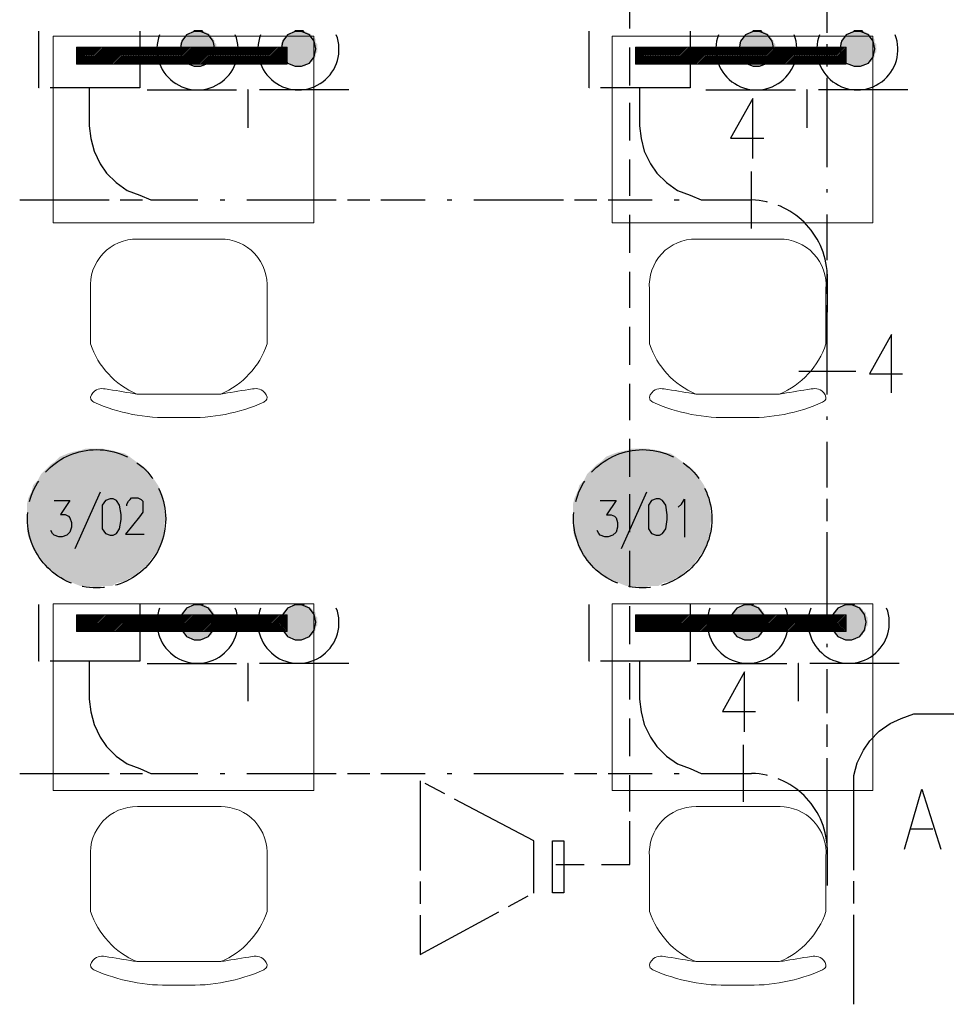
# Model space of a CAD drawing. Header units: millimetres. Extents: x 282377 to 1404227, y -783705 to 1038705.
# Tile 115 of 243: x 380234 to 380483, y 7886 to 8150. Entities that reach past the tile are written whole.
import ezdxf

# ---------------------------------------------------------------- set-up
doc = ezdxf.new("R2010")
doc.units = ezdxf.units.MM
doc.linetypes.add('ACAD_ISO08W100', pattern=[36, 24, -3, 6, -3])
doc.layers.add('!!ELEKTRYKA', color=7, linetype='Continuous')
doc.layers.add('PG_WYPOSAŻENIE', color=9, linetype='Continuous', lineweight=18)
doc.layers.add('PG_ŚCIANY_DZIAŁOWE', color=3, linetype='Continuous', lineweight=18)

# ---------------------------------------------------------------- blocks, each defined once
blk = doc.blocks.new('A$C6e56510e')
at = {"layer": 'PG_WYPOSAŻENIE', "color": 251, "true_color": 0x636466}
for p, q in [((258.9, 478.7), (225.2, 478.7)), ((354.5, 415.7), (129.6, 415.7)), ((5.2, 281.4), (5.2, 134.3)), ((478.9, 281.4), (478.9, 134.3)), ((355.6, 0), (130.8, 0))]:
    blk.add_line(p, q, dxfattribs=at)
for centre, radius, start, end in [((207.7, 5.5), 473.4, 87.8783, 114.1146), ((276.5, 5.5), 473.4, 65.8854, 92.1217), ((215.6, 211.3), 221.7, 112.8026, 161.5732), ((268.6, 211.3), 221.7, 18.4268, 67.1974), ((128.9, 124.1), 124.1, 175.2787, 270.8747), ((355.2, 124.1), 124.1, 269.1253, 4.7213)]:
    blk.add_arc(centre, radius, start, end, dxfattribs=at)
for points in [[(129.6, 415.7), (54.5, 403.3), (16.4, 407.4), (6, 429.9), (14.2, 437.7)], [(354.5, 415.7), (429.6, 403.3), (467.7, 407.4), (478.1, 429.9), (469.9, 437.7)]]:
    blk.add_spline(points, degree=3, dxfattribs=at)

msp = doc.modelspace()

# ---------------------------------------------------------------- hatches: boundary and pattern name
at = {"layer": 'PG_ŚCIANY_DZIAŁOWE', "ltscale": 10}
h = msp.add_hatch(dxfattribs=at)
h.set_pattern_fill('ANSI31', color=252, scale=0.1)
h.set_pattern_definition([(45, (344718.07902, 6137.28542), (-0.224506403, 0.224506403), [])])
h.paths.add_polyline_path([(380305.81, 8138.02), (380305.81, 8142.52), (380249.27, 8142.52), (380249.27, 8138.02)])
h = msp.add_hatch(dxfattribs=at)
h.set_pattern_fill('ANSI31', color=252, scale=0.1)
h.set_pattern_definition([(45, (344868.07902, 6137.28542), (-0.224506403, 0.224506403), [])])
h.paths.add_polyline_path([(380455.81, 8138.02), (380455.81, 8142.52), (380399.27, 8142.52), (380399.27, 8138.02)])
h = msp.add_hatch(dxfattribs=at)
h.set_pattern_fill('ANSI31', color=252, scale=0.1)
h.set_pattern_definition([(45, (344718.07902, 5985.04774), (-0.224506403, 0.224506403), [])])
h.paths.add_polyline_path([(380305.81, 7985.78), (380305.81, 7990.28), (380249.27, 7990.28), (380249.27, 7985.78)])
h = msp.add_hatch(dxfattribs=at)
h.set_pattern_fill('ANSI31', color=252, scale=0.1)
h.set_pattern_definition([(45, (344868.07902, 5985.04774), (-0.224506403, 0.224506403), [])])
h.paths.add_polyline_path([(380455.81, 7985.78), (380455.81, 7990.28), (380399.27, 7990.28), (380399.27, 7985.78)])

# ---------------------------------------------------------------- linework, layer by layer
at = {"layer": '!!ELEKTRYKA', "color": 1, "linetype": 'ACAD_ISO08W100', "lineweight": -3}
for p, q in [((380252.72, 8131.61), (380252.72, 8121.45)), ((380252.72, 8121.45), (380253.14, 8118.07)), ((380253.14, 8118.07), (380253.99, 8114.68)), ((380253.99, 8114.68), (380255.68, 8111.29)), ((380255.68, 8111.29), (380257.37, 8108.75)), ((380257.37, 8108.75), (380259.91, 8106.21)), ((380259.91, 8106.21), (380262.88, 8104.1)), ((380262.88, 8104.1), (380266.26, 8102.83)), ((380266.26, 8102.83), (380269.23, 8101.56)), ((380269.23, 8101.56), (380273.04, 8101.56)), ((380252.72, 7977.83), (380252.72, 7967.67)), ((380252.72, 7967.67), (380253.14, 7964.28)), ((380253.14, 7964.28), (380253.99, 7960.9)), ((380253.99, 7960.9), (380255.68, 7957.51)), ((380255.68, 7957.51), (380257.37, 7954.97)), ((380257.37, 7954.97), (380259.91, 7952.43)), ((380259.91, 7952.43), (380262.88, 7950.31)), ((380262.88, 7950.31), (380266.26, 7949.04)), ((380266.26, 7949.04), (380269.23, 7947.77)), ((380269.23, 7947.77), (380273.04, 7947.77))]:
    msp.add_line(p, q, dxfattribs=at)
at = {"layer": '!!ELEKTRYKA', "color": 150, "linetype": 'ACAD_ISO08W100', "lineweight": -3, "true_color": 0x007eff}
for points in [[(380397.81, 8147.55), (380397.81, 8157.25)], [(380397.81, 8132.27), (380397.81, 8142.46)], [(380397.81, 8117.48), (380397.81, 8127.61)], [(380397.81, 8102.63), (380397.81, 8112.39)], [(380397.81, 8087.41), (380397.81, 8097.6)], [(380397.81, 8072.62), (380397.81, 8082.31)], [(380397.81, 8057.33), (380397.81, 8067.52)], [(380397.81, 8042.54), (380397.81, 8052.29)], [(380397.81, 8027.31), (380397.81, 8037.45)], [(380397.81, 8012.47), (380397.81, 8022.66)], [(380397.81, 7997.68), (380397.81, 8007.43)], [(380397.81, 7982.45), (380397.81, 7992.58)], [(380397.81, 7967.6), (380397.81, 7977.35)], [(380397.81, 7952.37), (380397.81, 7962.51)], [(380397.81, 7937.53), (380397.81, 7947.28)], [(380397.82, 7923.32), (380397.81, 7934.93)], [(380377.92, 7923.32), (380385.54, 7923.32)], [(380390.2, 7923.32), (380397.82, 7923.32)]]:
    msp.add_lwpolyline(points, dxfattribs=at)
at = {"layer": '!!ELEKTRYKA', "color": 1, "linetype": 'ACAD_ISO08W100', "lineweight": -3}
for points in [[(380450.79, 8110.34), (380450.79, 8158.6)], [(380266.26, 8146.85), (380266.26, 8131.61), (380239.17, 8131.61), (380239.17, 8146.85)], [(380413.96, 8146.85), (380413.96, 8131.61), (380386.86, 8131.61), (380386.86, 8146.85)], [(380252.72, 8131.61), (380252.72, 8121.45)], [(380400.41, 8131.61), (380400.41, 8121.45)], [(380430.77, 8112.67), (380430.77, 8128.75), (380424.84, 8118.17), (380433.73, 8118.17)], [(380430.47, 8093.93), (380430.47, 8109.18)], [(380450.79, 8103.56), (380450.79, 8104.41)], [(380234.04, 8101.56), (380281.87, 8101.56)], [(380287.8, 8101.56), (380289.07, 8101.56)], [(380295, 8101.56), (380342.84, 8101.56)], [(380348.76, 8101.56), (380350.03, 8101.56)], [(380355.96, 8101.56), (380403.8, 8101.56)], [(380409.72, 8101.56), (380410.99, 8101.56)], [(380450.79, 8049.38), (380450.79, 8097.64)], [(380468.03, 8049.85), (380468.03, 8065.51), (380462.1, 8054.93), (380470.99, 8054.93)], [(380443.17, 8055.67), (380458.41, 8055.67)], [(380450.79, 8042.6), (380450.79, 8043.45)], [(380450.79, 7988.42), (380450.79, 8036.68)], [(380266.26, 7993.07), (380266.26, 7977.83), (380239.17, 7977.83), (380239.17, 7993.07)], [(380413.96, 7993.07), (380413.96, 7977.83), (380386.86, 7977.83), (380386.86, 7993.07)], [(380450.79, 7981.64), (380450.79, 7982.49)], [(380252.72, 7977.83), (380252.72, 7967.67)], [(380400.41, 7977.83), (380400.41, 7967.67)], [(380450.79, 7927.88), (380450.79, 7975.71)], [(380428.59, 7958.89), (380428.59, 7974.97), (380422.67, 7964.39), (380431.56, 7964.39)], [(380428.29, 7940.15), (380428.29, 7955.39)], [(380234.04, 7947.77), (380281.87, 7947.77)], [(380287.8, 7947.77), (380289.07, 7947.77)], [(380295, 7947.77), (380342.84, 7947.77)], [(380348.76, 7947.77), (380350.03, 7947.77)], [(380355.96, 7947.77), (380403.8, 7947.77)], [(380409.72, 7947.77), (380410.99, 7947.77)], [(380471.51, 7927.42), (380476.17, 7943.51), (380481.25, 7927.42)], [(380473.21, 7932.93), (380479.13, 7932.93)]]:
    msp.add_lwpolyline(points, dxfattribs=at)
at = {"layer": '!!ELEKTRYKA', "color": 217, "linetype": 'ACAD_ISO08W100', "lineweight": -3, "true_color": 0x93278f}
for points in [[(380277.1, 8142.07), (380277.52, 8139.95), (380278.79, 8138.26), (380280.91, 8137.41), (380282.6, 8137.41), (380284.72, 8138.26), (380285.99, 8139.95), (380286.41, 8142.07), (380285.99, 8144.19), (380284.72, 8145.88), (380282.6, 8146.73), (380280.91, 8146.73), (380278.79, 8145.88), (380277.52, 8144.19)], [(380304.19, 8142.07), (380304.62, 8139.95), (380305.89, 8138.26), (380308, 8137.41), (380309.7, 8137.41), (380311.81, 8138.26), (380313.08, 8139.95), (380313.51, 8142.07), (380313.08, 8144.19), (380311.81, 8145.88), (380309.7, 8146.73), (380308, 8146.73), (380305.89, 8145.88), (380304.62, 8144.19)], [(380427.1, 8142.07), (380427.52, 8139.95), (380428.79, 8138.26), (380430.91, 8137.41), (380432.6, 8137.41), (380434.72, 8138.26), (380435.99, 8139.95), (380436.41, 8142.07), (380435.99, 8144.19), (380434.72, 8145.88), (380432.6, 8146.73), (380430.91, 8146.73), (380428.79, 8145.88), (380427.52, 8144.19)], [(380454.19, 8142.07), (380454.62, 8139.95), (380455.89, 8138.26), (380458, 8137.41), (380459.7, 8137.41), (380461.81, 8138.26), (380463.08, 8139.95), (380463.51, 8142.07), (380463.08, 8144.19), (380461.81, 8145.88), (380459.7, 8146.73), (380458, 8146.73), (380455.89, 8145.88), (380454.62, 8144.19)], [(380277.1, 7988.29), (380277.52, 7986.17), (380278.79, 7984.48), (380280.91, 7983.63), (380282.6, 7983.63), (380284.72, 7984.48), (380285.99, 7986.17), (380286.41, 7988.29), (380285.99, 7990.41), (380284.72, 7992.1), (380282.6, 7992.95), (380280.91, 7992.95), (380278.79, 7992.1), (380277.52, 7990.41)], [(380304.19, 7988.29), (380304.62, 7986.17), (380305.89, 7984.48), (380308, 7983.63), (380309.7, 7983.63), (380311.81, 7984.48), (380313.08, 7986.17), (380313.51, 7988.29), (380313.08, 7990.41), (380311.81, 7992.1), (380309.7, 7992.95), (380308, 7992.95), (380305.89, 7992.1), (380304.62, 7990.41)], [(380424.79, 7988.29), (380425.21, 7986.17), (380426.48, 7984.48), (380428.6, 7983.63), (380430.29, 7983.63), (380432.41, 7984.48), (380433.68, 7986.17), (380434.1, 7988.29), (380433.68, 7990.41), (380432.41, 7992.1), (380430.29, 7992.95), (380428.6, 7992.95), (380426.48, 7992.1), (380425.21, 7990.41)], [(380451.88, 7988.29), (380452.31, 7986.17), (380453.58, 7984.48), (380455.69, 7983.63), (380457.39, 7983.63), (380459.5, 7984.48), (380460.77, 7986.17), (380461.2, 7988.29), (380460.77, 7990.41), (380459.5, 7992.1), (380457.39, 7992.95), (380455.69, 7992.95), (380453.58, 7992.1), (380452.31, 7990.41)]]:
    msp.add_lwpolyline(points, close=True, dxfattribs=at)
for points in [[(380268.21, 8131.06), (380295.3, 8131.06), (380295.3, 8120.9)], [(380322.4, 8131.06), (380295.3, 8131.06)], [(380418.21, 8131.06), (380445.3, 8131.06), (380445.3, 8120.9)], [(380472.4, 8131.06), (380445.3, 8131.06)], [(380268.21, 7977.28), (380295.3, 7977.28), (380295.3, 7967.12)], [(380322.4, 7977.28), (380295.3, 7977.28)], [(380415.9, 7977.28), (380442.99, 7977.28), (380442.99, 7967.12)], [(380470.09, 7977.28), (380442.99, 7977.28)]]:
    msp.add_lwpolyline(points, dxfattribs=at)
at = {"layer": '!!ELEKTRYKA', "color": 1, "linetype": 'ACAD_ISO08W100', "lineweight": -3}
for points in [[(380400.41, 8131.61), (380400.41, 8121.45), (380400.83, 8118.07), (380401.68, 8114.68), (380403.37, 8111.29), (380405.07, 8108.75), (380407.61, 8106.21), (380410.57, 8104.1), (380413.96, 8102.83), (380416.92, 8101.56), (380420.73, 8101.56), (380430.47, 8101.56, -0.393113), (380450.79, 8081.66), (380450.79, 8071.5)], [(380400.41, 7977.83), (380400.41, 7967.67), (380400.83, 7964.28), (380401.68, 7960.9), (380403.37, 7957.51), (380405.07, 7954.97), (380407.61, 7952.43), (380410.57, 7950.31), (380413.96, 7949.04), (380416.92, 7947.77), (380420.73, 7947.77), (380430.47, 7947.77, -0.393113), (380450.79, 7927.88), (380450.79, 7917.72)]]:
    msp.add_lwpolyline(points, format="xyb", dxfattribs=at)
at = {"layer": '!!ELEKTRYKA', "color": 7, "linetype": 'ACAD_ISO08W100', "lineweight": -3}
for points in [[(380255.66, 8023.21), (380248.88, 8007.97)], [(380402.22, 8023.2), (380395.45, 8007.96)], [(380243.29, 8020.97), (380247.52, 8020.97), (380244.98, 8017.16), (380246.25, 8017.16), (380247.1, 8016.74), (380247.52, 8016.31), (380247.95, 8015.04), (380247.95, 8013.77), (380247.52, 8012.5), (380246.68, 8011.66), (380245.41, 8011.23), (380244.56, 8011.23), (380243.29, 8011.66), (380242.87, 8012.08), (380242.44, 8012.93)], [(380262.82, 8019.54), (380262.82, 8019.97), (380263.24, 8020.81), (380263.67, 8021.24), (380264.09, 8021.66), (380265.78, 8021.66), (380266.63, 8021.24), (380267.05, 8020.81), (380267.05, 8019.97), (380267.05, 8019.12), (380267.05, 8017.85), (380266.21, 8016.58), (380262.4, 8011.92), (380267.48, 8011.92)], [(380389.85, 8020.96), (380394.08, 8020.96), (380391.54, 8017.15), (380392.81, 8017.15), (380393.66, 8016.72), (380394.08, 8016.3), (380394.51, 8015.03), (380394.51, 8013.76), (380394.08, 8012.49), (380393.24, 8011.64), (380391.97, 8011.22), (380391.12, 8011.22), (380389.85, 8011.64), (380389.43, 8012.07), (380389, 8012.91)], [(380410.8, 8019.16), (380411.65, 8020.01), (380412.5, 8021.28), (380412.5, 8011.12)]]:
    msp.add_lwpolyline(points, dxfattribs=at)
for points in [[(380258.31, 8021.4), (380257.04, 8020.98), (380256.19, 8019.71), (380256.19, 8013.36), (380257.04, 8012.09), (380258.31, 8011.66), (380259.16, 8011.66), (380260, 8012.09), (380260.85, 8013.36), (380261.27, 8015.9), (380261.27, 8017.17), (380260.85, 8019.71), (380260, 8020.98), (380259.16, 8021.4)], [(380404.87, 8021.39), (380403.6, 8020.96), (380402.76, 8019.69), (380402.76, 8013.34), (380403.6, 8012.07), (380404.87, 8011.65), (380405.72, 8011.65), (380406.57, 8012.07), (380407.41, 8013.34), (380407.84, 8015.88), (380407.84, 8017.15), (380407.41, 8019.69), (380406.57, 8020.96), (380405.72, 8021.39)]]:
    msp.add_lwpolyline(points, close=True, dxfattribs=at)
at = {"layer": '!!ELEKTRYKA', "color": 14, "linetype": 'ACAD_ISO08W100', "lineweight": -3, "true_color": 0x950000}
for points in [[(380457.94, 7885.84), (380457.94, 7943.83), (380457.94, 7947.22), (380458.79, 7950.61), (380460.48, 7953.99), (380462.18, 7956.53), (380464.72, 7959.07), (380467.68, 7961.19), (380470.64, 7962.46), (380474.03, 7963.73)], [(380528.87, 7963.65), (380474.03, 7963.65)]]:
    msp.add_lwpolyline(points, dxfattribs=at)
at = {"layer": '!!ELEKTRYKA', "color": 5, "linetype": 'ACAD_ISO08W100', "lineweight": -3}
for points in [[(380372, 7915.67), (380372, 7922.47), (380372, 7929.65), (380341.52, 7945.75), (380341.52, 7899.2)], [(380341.5, 7899.22), (380371.98, 7915.73)]]:
    msp.add_lwpolyline(points, dxfattribs=at)
msp.add_lwpolyline([(380377.08, 7915.71), (380377.08, 7922.45), (380377.08, 7929.67), (380380.04, 7929.67), (380380.04, 7915.71)], close=True, dxfattribs=at)
at = {"layer": '!!ELEKTRYKA', "color": 1, "linetype": 'ACAD_ISO08W100', "lineweight": -3}
for centre in [(380254.67, 8016.05), (380401.24, 8016.04)]:
    msp.add_circle(centre, 18.55, dxfattribs=at)
at = {"layer": '!!ELEKTRYKA', "color": 217, "linetype": 'Continuous', "lineweight": -3, "true_color": 0x93278f}
for centre in [(380281.75, 8141.96), (380308.85, 8141.96), (380431.75, 8141.96), (380458.85, 8141.96), (380281.75, 7988.18), (380308.85, 7988.18), (380429.45, 7988.18), (380456.54, 7988.18)]:
    msp.add_arc(centre, 10.89, 158.9225, 21.0775, dxfattribs=at)
at = {"layer": '!!ELEKTRYKA', "color": 217, "linetype": 'ACAD_ISO08W100', "lineweight": -3, "true_color": 0x93278f}
for points in [[(380284.29, 8146.3), (380279.64, 8146.3), (380280.06, 8146.73)], [(380284.29, 8146.3), (380280.06, 8146.73), (380283.87, 8146.73)], [(380283.45, 8146.73), (380280.48, 8146.73), (380280.91, 8147.15)], [(380283.45, 8146.73), (380280.91, 8147.15), (380283.02, 8147.15)], [(380311.39, 8146.3), (380306.73, 8146.3), (380307.16, 8146.73)], [(380311.39, 8146.3), (380307.16, 8146.73), (380310.97, 8146.73)], [(380310.54, 8146.73), (380307.58, 8146.73), (380308, 8147.15)], [(380310.54, 8146.73), (380308, 8147.15), (380310.12, 8147.15)], [(380434.29, 8146.3), (380429.64, 8146.3), (380430.06, 8146.73)], [(380434.29, 8146.3), (380430.06, 8146.73), (380433.87, 8146.73)], [(380433.45, 8146.73), (380430.48, 8146.73), (380430.91, 8147.15)], [(380433.45, 8146.73), (380430.91, 8147.15), (380433.02, 8147.15)], [(380461.39, 8146.3), (380456.73, 8146.3), (380457.16, 8146.73)], [(380461.39, 8146.3), (380457.16, 8146.73), (380460.97, 8146.73)], [(380460.54, 8146.73), (380457.58, 8146.73), (380458, 8147.15)], [(380460.54, 8146.73), (380458, 8147.15), (380460.12, 8147.15)], [(380286.41, 8143.76), (380277.1, 8143.76), (380277.52, 8144.19)], [(380285.99, 8144.61), (380277.52, 8144.61), (380277.94, 8145.03)], [(380286.41, 8144.19), (380277.52, 8144.61), (380285.99, 8144.61)], [(380286.41, 8144.19), (380277.52, 8144.19), (380277.52, 8144.61)], [(380286.41, 8143.76), (380277.52, 8144.19), (380286.41, 8144.19)], [(380285.56, 8145.03), (380277.94, 8145.03), (380278.37, 8145.46)], [(380285.99, 8144.61), (380277.94, 8145.03), (380285.99, 8145.03)], [(380285.56, 8145.46), (380278.37, 8145.46), (380278.79, 8145.88)], [(380285.56, 8145.03), (380278.37, 8145.46), (380285.56, 8145.46)], [(380285.14, 8145.88), (380278.79, 8145.88), (380279.21, 8146.3)], [(380285.56, 8145.46), (380278.79, 8145.88), (380285.14, 8145.88)], [(380285.14, 8145.88), (380279.21, 8146.3), (380284.72, 8146.3)], [(380313.51, 8143.76), (380304.19, 8143.76), (380304.62, 8144.19)], [(380313.51, 8144.61), (380304.62, 8144.61), (380305.04, 8145.03)], [(380313.51, 8144.19), (380304.62, 8144.61), (380313.51, 8144.61)], [(380313.51, 8144.19), (380304.62, 8144.19), (380304.62, 8144.61)], [(380313.51, 8143.76), (380304.62, 8144.19), (380313.51, 8144.19)], [(380312.66, 8145.03), (380305.04, 8145.03), (380305.46, 8145.46)], [(380313.51, 8144.61), (380305.04, 8145.03), (380313.08, 8145.03)], [(380312.66, 8145.46), (380305.46, 8145.46), (380305.89, 8145.88)], [(380312.66, 8145.03), (380305.46, 8145.46), (380312.66, 8145.46)], [(380312.24, 8145.88), (380305.89, 8145.88), (380306.31, 8146.3)], [(380312.66, 8145.46), (380305.89, 8145.88), (380312.24, 8145.88)], [(380312.24, 8145.88), (380306.31, 8146.3), (380311.81, 8146.3)], [(380436.41, 8143.76), (380427.1, 8143.76), (380427.52, 8144.19)], [(380435.99, 8144.61), (380427.52, 8144.61), (380427.94, 8145.03)], [(380436.41, 8144.19), (380427.52, 8144.61), (380435.99, 8144.61)], [(380436.41, 8144.19), (380427.52, 8144.19), (380427.52, 8144.61)], [(380436.41, 8143.76), (380427.52, 8144.19), (380436.41, 8144.19)], [(380435.56, 8145.03), (380427.94, 8145.03), (380428.37, 8145.46)], [(380435.99, 8144.61), (380427.94, 8145.03), (380435.99, 8145.03)], [(380435.56, 8145.46), (380428.37, 8145.46), (380428.79, 8145.88)], [(380435.56, 8145.03), (380428.37, 8145.46), (380435.56, 8145.46)], [(380435.14, 8145.88), (380428.79, 8145.88), (380429.21, 8146.3)], [(380435.56, 8145.46), (380428.79, 8145.88), (380435.14, 8145.88)], [(380435.14, 8145.88), (380429.21, 8146.3), (380434.72, 8146.3)], [(380463.51, 8143.76), (380454.19, 8143.76), (380454.62, 8144.19)], [(380463.51, 8144.61), (380454.62, 8144.61), (380455.04, 8145.03)], [(380463.51, 8144.19), (380454.62, 8144.61), (380463.51, 8144.61)], [(380463.51, 8144.19), (380454.62, 8144.19), (380454.62, 8144.61)], [(380463.51, 8143.76), (380454.62, 8144.19), (380463.51, 8144.19)], [(380462.66, 8145.03), (380455.04, 8145.03), (380455.46, 8145.46)], [(380463.51, 8144.61), (380455.04, 8145.03), (380463.08, 8145.03)], [(380462.66, 8145.46), (380455.46, 8145.46), (380455.89, 8145.88)], [(380462.66, 8145.03), (380455.46, 8145.46), (380462.66, 8145.46)], [(380462.24, 8145.88), (380455.89, 8145.88), (380456.31, 8146.3)], [(380462.66, 8145.46), (380455.89, 8145.88), (380462.24, 8145.88)], [(380462.24, 8145.88), (380456.31, 8146.3), (380461.81, 8146.3)], [(380286.83, 8143.34), (380277.1, 8143.76), (380286.41, 8143.76)], [(380286.83, 8143.34), (380277.1, 8143.34), (380277.1, 8143.76)], [(380286.83, 8142.49), (380277.1, 8143.34), (380286.83, 8143.34)], [(380286.83, 8142.49), (380277.1, 8142.49), (380277.1, 8143.34)], [(380286.83, 8142.07), (380277.1, 8142.49), (380286.83, 8142.49)], [(380286.83, 8142.07), (380277.1, 8142.07), (380277.1, 8142.49)], [(380286.83, 8141.65), (380277.1, 8142.07), (380286.83, 8142.07)], [(380286.83, 8141.65), (380277.1, 8141.65), (380277.1, 8142.07)], [(380286.83, 8141.22), (380277.1, 8141.65), (380286.83, 8141.65)], [(380286.83, 8141.22), (380277.1, 8141.22), (380277.1, 8141.65)], [(380313.93, 8143.34), (380304.19, 8143.76), (380313.51, 8143.76)], [(380313.93, 8143.34), (380304.19, 8143.34), (380304.19, 8143.76)], [(380313.93, 8142.49), (380304.19, 8143.34), (380313.93, 8143.34)], [(380313.93, 8142.49), (380304.19, 8142.49), (380304.19, 8143.34)], [(380313.93, 8142.07), (380304.19, 8142.49), (380313.93, 8142.49)], [(380313.93, 8142.07), (380304.19, 8142.07), (380304.19, 8142.49)], [(380313.93, 8141.65), (380304.19, 8142.07), (380313.93, 8142.07)], [(380313.93, 8141.65), (380304.19, 8141.65), (380304.19, 8142.07)], [(380313.93, 8141.22), (380304.19, 8141.65), (380313.93, 8141.65)], [(380313.93, 8141.22), (380304.19, 8141.22), (380304.19, 8141.65)], [(380436.83, 8143.34), (380427.1, 8143.76), (380436.41, 8143.76)], [(380436.83, 8143.34), (380427.1, 8143.34), (380427.1, 8143.76)], [(380436.83, 8142.49), (380427.1, 8143.34), (380436.83, 8143.34)], [(380436.83, 8142.49), (380427.1, 8142.49), (380427.1, 8143.34)], [(380436.83, 8142.07), (380427.1, 8142.49), (380436.83, 8142.49)], [(380436.83, 8142.07), (380427.1, 8142.07), (380427.1, 8142.49)], [(380436.83, 8141.65), (380427.1, 8142.07), (380436.83, 8142.07)], [(380436.83, 8141.65), (380427.1, 8141.65), (380427.1, 8142.07)], [(380436.83, 8141.22), (380427.1, 8141.65), (380436.83, 8141.65)], [(380436.83, 8141.22), (380427.1, 8141.22), (380427.1, 8141.65)], [(380463.93, 8143.34), (380454.19, 8143.76), (380463.51, 8143.76)], [(380463.93, 8143.34), (380454.19, 8143.34), (380454.19, 8143.76)], [(380463.93, 8142.49), (380454.19, 8143.34), (380463.93, 8143.34)], [(380463.93, 8142.49), (380454.19, 8142.49), (380454.19, 8143.34)], [(380463.93, 8142.07), (380454.19, 8142.49), (380463.93, 8142.49)], [(380463.93, 8142.07), (380454.19, 8142.07), (380454.19, 8142.49)], [(380463.93, 8141.65), (380454.19, 8142.07), (380463.93, 8142.07)], [(380463.93, 8141.65), (380454.19, 8141.65), (380454.19, 8142.07)], [(380463.93, 8141.22), (380454.19, 8141.65), (380463.93, 8141.65)], [(380463.93, 8141.22), (380454.19, 8141.22), (380454.19, 8141.65)], [(380286.41, 8140.8), (380277.1, 8141.22), (380286.83, 8141.22)], [(380286.41, 8140.8), (380277.1, 8140.8), (380277.1, 8141.22)], [(380286.41, 8140.38), (380277.1, 8140.8), (380286.41, 8140.8)], [(380286.41, 8140.38), (380277.52, 8140.38), (380277.1, 8140.8)], [(380285.99, 8139.95), (380277.52, 8140.38), (380286.41, 8140.38)], [(380285.99, 8139.95), (380277.52, 8139.95), (380277.52, 8140.38)], [(380285.99, 8139.53), (380277.52, 8139.95), (380285.99, 8139.95)], [(380285.99, 8139.53), (380277.94, 8139.53), (380277.52, 8139.95)], [(380285.56, 8139.11), (380277.94, 8139.53), (380285.99, 8139.53)], [(380285.56, 8139.11), (380277.94, 8139.11), (380277.94, 8139.53)], [(380285.56, 8138.68), (380277.94, 8139.11), (380285.56, 8139.11)], [(380285.56, 8138.68), (380278.37, 8138.68), (380277.94, 8139.11)], [(380313.51, 8140.8), (380304.19, 8141.22), (380313.93, 8141.22)], [(380313.51, 8140.8), (380304.19, 8140.8), (380304.19, 8141.22)], [(380313.51, 8140.38), (380304.19, 8140.8), (380313.51, 8140.8)], [(380313.51, 8140.38), (380304.62, 8140.38), (380304.19, 8140.8)], [(380313.51, 8139.95), (380304.62, 8140.38), (380313.51, 8140.38)], [(380313.51, 8139.95), (380304.62, 8139.95), (380304.62, 8140.38)], [(380313.08, 8139.53), (380304.62, 8139.95), (380313.51, 8139.95)], [(380313.08, 8139.53), (380305.04, 8139.53), (380304.62, 8139.95)], [(380312.66, 8139.11), (380305.04, 8139.53), (380313.08, 8139.53)], [(380312.66, 8139.11), (380305.04, 8139.11), (380305.04, 8139.53)], [(380312.66, 8138.68), (380305.04, 8139.11), (380312.66, 8139.11)], [(380312.66, 8138.68), (380305.46, 8138.68), (380305.04, 8139.11)], [(380436.41, 8140.8), (380427.1, 8141.22), (380436.83, 8141.22)], [(380436.41, 8140.8), (380427.1, 8140.8), (380427.1, 8141.22)], [(380436.41, 8140.38), (380427.1, 8140.8), (380436.41, 8140.8)], [(380436.41, 8140.38), (380427.52, 8140.38), (380427.1, 8140.8)], [(380435.99, 8139.95), (380427.52, 8140.38), (380436.41, 8140.38)], [(380435.99, 8139.95), (380427.52, 8139.95), (380427.52, 8140.38)], [(380435.99, 8139.53), (380427.52, 8139.95), (380435.99, 8139.95)], [(380435.99, 8139.53), (380427.94, 8139.53), (380427.52, 8139.95)], [(380435.56, 8139.11), (380427.94, 8139.53), (380435.99, 8139.53)], [(380435.56, 8139.11), (380427.94, 8139.11), (380427.94, 8139.53)], [(380435.56, 8138.68), (380427.94, 8139.11), (380435.56, 8139.11)], [(380435.56, 8138.68), (380428.37, 8138.68), (380427.94, 8139.11)], [(380463.51, 8140.8), (380454.19, 8141.22), (380463.93, 8141.22)], [(380463.51, 8140.8), (380454.19, 8140.8), (380454.19, 8141.22)], [(380463.51, 8140.38), (380454.19, 8140.8), (380463.51, 8140.8)], [(380463.51, 8140.38), (380454.62, 8140.38), (380454.19, 8140.8)], [(380463.51, 8139.95), (380454.62, 8140.38), (380463.51, 8140.38)], [(380463.51, 8139.95), (380454.62, 8139.95), (380454.62, 8140.38)], [(380463.08, 8139.53), (380454.62, 8139.95), (380463.51, 8139.95)], [(380463.08, 8139.53), (380455.04, 8139.53), (380454.62, 8139.95)], [(380462.66, 8139.11), (380455.04, 8139.53), (380463.08, 8139.53)], [(380462.66, 8139.11), (380455.04, 8139.11), (380455.04, 8139.53)], [(380462.66, 8138.68), (380455.04, 8139.11), (380462.66, 8139.11)], [(380462.66, 8138.68), (380455.46, 8138.68), (380455.04, 8139.11)], [(380284.72, 8138.26), (380278.79, 8138.68), (380285.14, 8138.68)], [(380284.72, 8138.26), (380279.21, 8138.26), (380278.79, 8138.68)], [(380284.29, 8137.84), (380279.21, 8138.26), (380284.72, 8138.26)], [(380284.29, 8137.84), (380279.64, 8137.84), (380279.21, 8138.26)], [(380283.45, 8137.41), (380280.06, 8137.84), (380283.87, 8137.84)], [(380283.45, 8137.41), (380280.48, 8137.41), (380280.06, 8137.84)], [(380311.81, 8138.26), (380305.89, 8138.68), (380312.24, 8138.68)], [(380311.81, 8138.26), (380306.31, 8138.26), (380305.89, 8138.68)], [(380311.39, 8137.84), (380306.31, 8138.26), (380311.81, 8138.26)], [(380311.39, 8137.84), (380306.73, 8137.84), (380306.31, 8138.26)], [(380310.54, 8137.41), (380307.16, 8137.84), (380310.97, 8137.84)], [(380310.54, 8137.41), (380307.58, 8137.41), (380307.16, 8137.84)], [(380434.72, 8138.26), (380428.79, 8138.68), (380435.14, 8138.68)], [(380434.72, 8138.26), (380429.21, 8138.26), (380428.79, 8138.68)], [(380434.29, 8137.84), (380429.21, 8138.26), (380434.72, 8138.26)], [(380434.29, 8137.84), (380429.64, 8137.84), (380429.21, 8138.26)], [(380433.45, 8137.41), (380430.06, 8137.84), (380433.87, 8137.84)], [(380433.45, 8137.41), (380430.48, 8137.41), (380430.06, 8137.84)], [(380461.81, 8138.26), (380455.89, 8138.68), (380462.24, 8138.68)], [(380461.81, 8138.26), (380456.31, 8138.26), (380455.89, 8138.68)], [(380461.39, 8137.84), (380456.31, 8138.26), (380461.81, 8138.26)], [(380461.39, 8137.84), (380456.73, 8137.84), (380456.31, 8138.26)], [(380460.54, 8137.41), (380457.16, 8137.84), (380460.97, 8137.84)], [(380460.54, 8137.41), (380457.58, 8137.41), (380457.16, 8137.84)], [(380285.99, 7990.83), (380277.52, 7990.83), (380277.94, 7991.25)], [(380285.56, 7991.25), (380277.94, 7991.25), (380278.37, 7991.68)], [(380285.99, 7990.83), (380277.94, 7991.25), (380285.99, 7991.25)], [(380285.56, 7991.68), (380278.37, 7991.68), (380278.79, 7992.1)], [(380285.56, 7991.25), (380278.37, 7991.68), (380285.56, 7991.68)], [(380285.14, 7992.1), (380278.79, 7992.1), (380279.21, 7992.52)], [(380285.56, 7991.68), (380278.79, 7992.1), (380285.14, 7992.1)], [(380285.14, 7992.1), (380279.21, 7992.52), (380284.72, 7992.52)], [(380284.29, 7992.52), (380279.64, 7992.52), (380280.06, 7992.95)], [(380284.29, 7992.52), (380280.06, 7992.95), (380283.87, 7992.95)], [(380283.45, 7992.95), (380280.48, 7992.95), (380280.91, 7993.37)], [(380283.45, 7992.95), (380280.91, 7993.37), (380283.02, 7993.37)], [(380313.51, 7990.83), (380304.62, 7990.83), (380305.04, 7991.25)], [(380312.66, 7991.25), (380305.04, 7991.25), (380305.46, 7991.68)], [(380313.51, 7990.83), (380305.04, 7991.25), (380313.08, 7991.25)], [(380312.66, 7991.68), (380305.46, 7991.68), (380305.89, 7992.1)], [(380312.66, 7991.25), (380305.46, 7991.68), (380312.66, 7991.68)], [(380312.24, 7992.1), (380305.89, 7992.1), (380306.31, 7992.52)], [(380312.66, 7991.68), (380305.89, 7992.1), (380312.24, 7992.1)], [(380312.24, 7992.1), (380306.31, 7992.52), (380311.81, 7992.52)], [(380311.39, 7992.52), (380306.73, 7992.52), (380307.16, 7992.95)], [(380311.39, 7992.52), (380307.16, 7992.95), (380310.97, 7992.95)], [(380310.54, 7992.95), (380307.58, 7992.95), (380308, 7993.37)], [(380310.54, 7992.95), (380308, 7993.37), (380310.12, 7993.37)], [(380433.68, 7990.83), (380425.21, 7990.83), (380425.64, 7991.25)], [(380433.26, 7991.25), (380425.64, 7991.25), (380426.06, 7991.68)], [(380433.68, 7990.83), (380425.64, 7991.25), (380433.68, 7991.25)], [(380433.26, 7991.68), (380426.06, 7991.68), (380426.48, 7992.1)], [(380433.26, 7991.25), (380426.06, 7991.68), (380433.26, 7991.68)], [(380432.83, 7992.1), (380426.48, 7992.1), (380426.91, 7992.52)], [(380433.26, 7991.68), (380426.48, 7992.1), (380432.83, 7992.1)], [(380432.83, 7992.1), (380426.91, 7992.52), (380432.41, 7992.52)], [(380431.99, 7992.52), (380427.33, 7992.52), (380427.75, 7992.95)], [(380431.99, 7992.52), (380427.75, 7992.95), (380431.56, 7992.95)], [(380431.14, 7992.95), (380428.18, 7992.95), (380428.6, 7993.37)], [(380431.14, 7992.95), (380428.6, 7993.37), (380430.72, 7993.37)], [(380461.2, 7990.83), (380452.31, 7990.83), (380452.73, 7991.25)], [(380460.35, 7991.25), (380452.73, 7991.25), (380453.15, 7991.68)], [(380461.2, 7990.83), (380452.73, 7991.25), (380460.77, 7991.25)], [(380460.35, 7991.68), (380453.15, 7991.68), (380453.58, 7992.1)], [(380460.35, 7991.25), (380453.15, 7991.68), (380460.35, 7991.68)], [(380459.93, 7992.1), (380453.58, 7992.1), (380454, 7992.52)], [(380460.35, 7991.68), (380453.58, 7992.1), (380459.93, 7992.1)], [(380459.93, 7992.1), (380454, 7992.52), (380459.5, 7992.52)], [(380459.08, 7992.52), (380454.42, 7992.52), (380454.85, 7992.95)], [(380459.08, 7992.52), (380454.85, 7992.95), (380458.66, 7992.95)], [(380458.23, 7992.95), (380455.27, 7992.95), (380455.69, 7993.37)], [(380458.23, 7992.95), (380455.69, 7993.37), (380457.81, 7993.37)], [(380286.41, 7989.98), (380277.1, 7989.98), (380277.52, 7990.41)], [(380286.83, 7989.56), (380277.1, 7989.98), (380286.41, 7989.98)], [(380286.83, 7989.56), (380277.1, 7989.56), (380277.1, 7989.98)], [(380286.83, 7988.71), (380277.1, 7989.56), (380286.83, 7989.56)], [(380286.83, 7988.71), (380277.1, 7988.71), (380277.1, 7989.56)], [(380286.83, 7988.29), (380277.1, 7988.71), (380286.83, 7988.71)], [(380286.83, 7988.29), (380277.1, 7988.29), (380277.1, 7988.71)], [(380286.83, 7987.87), (380277.1, 7988.29), (380286.83, 7988.29)], [(380286.83, 7987.87), (380277.1, 7987.87), (380277.1, 7988.29)], [(380286.41, 7990.41), (380277.52, 7990.83), (380285.99, 7990.83)], [(380286.41, 7990.41), (380277.52, 7990.41), (380277.52, 7990.83)], [(380286.41, 7989.98), (380277.52, 7990.41), (380286.41, 7990.41)], [(380313.51, 7989.98), (380304.19, 7989.98), (380304.62, 7990.41)], [(380313.93, 7989.56), (380304.19, 7989.98), (380313.51, 7989.98)], [(380313.93, 7989.56), (380304.19, 7989.56), (380304.19, 7989.98)], [(380313.93, 7988.71), (380304.19, 7989.56), (380313.93, 7989.56)], [(380313.93, 7988.71), (380304.19, 7988.71), (380304.19, 7989.56)], [(380313.93, 7988.29), (380304.19, 7988.71), (380313.93, 7988.71)], [(380313.93, 7988.29), (380304.19, 7988.29), (380304.19, 7988.71)], [(380313.93, 7987.87), (380304.19, 7988.29), (380313.93, 7988.29)], [(380313.93, 7987.87), (380304.19, 7987.87), (380304.19, 7988.29)], [(380313.51, 7990.41), (380304.62, 7990.83), (380313.51, 7990.83)], [(380313.51, 7990.41), (380304.62, 7990.41), (380304.62, 7990.83)], [(380313.51, 7989.98), (380304.62, 7990.41), (380313.51, 7990.41)], [(380434.1, 7989.98), (380424.79, 7989.98), (380425.21, 7990.41)], [(380434.53, 7989.56), (380424.79, 7989.98), (380434.1, 7989.98)], [(380434.53, 7989.56), (380424.79, 7989.56), (380424.79, 7989.98)], [(380434.53, 7988.71), (380424.79, 7989.56), (380434.53, 7989.56)], [(380434.53, 7988.71), (380424.79, 7988.71), (380424.79, 7989.56)], [(380434.53, 7988.29), (380424.79, 7988.71), (380434.53, 7988.71)], [(380434.53, 7988.29), (380424.79, 7988.29), (380424.79, 7988.71)], [(380434.53, 7987.87), (380424.79, 7988.29), (380434.53, 7988.29)], [(380434.53, 7987.87), (380424.79, 7987.87), (380424.79, 7988.29)], [(380434.1, 7990.41), (380425.21, 7990.83), (380433.68, 7990.83)], [(380434.1, 7990.41), (380425.21, 7990.41), (380425.21, 7990.83)], [(380434.1, 7989.98), (380425.21, 7990.41), (380434.1, 7990.41)], [(380461.2, 7989.98), (380451.88, 7989.98), (380452.31, 7990.41)], [(380461.62, 7989.56), (380451.88, 7989.98), (380461.2, 7989.98)], [(380461.62, 7989.56), (380451.88, 7989.56), (380451.88, 7989.98)], [(380461.62, 7988.71), (380451.88, 7989.56), (380461.62, 7989.56)], [(380461.62, 7988.71), (380451.88, 7988.71), (380451.88, 7989.56)], [(380461.62, 7988.29), (380451.88, 7988.71), (380461.62, 7988.71)], [(380461.62, 7988.29), (380451.88, 7988.29), (380451.88, 7988.71)], [(380461.62, 7987.87), (380451.88, 7988.29), (380461.62, 7988.29)], [(380461.62, 7987.87), (380451.88, 7987.87), (380451.88, 7988.29)], [(380461.2, 7990.41), (380452.31, 7990.83), (380461.2, 7990.83)], [(380461.2, 7990.41), (380452.31, 7990.41), (380452.31, 7990.83)], [(380461.2, 7989.98), (380452.31, 7990.41), (380461.2, 7990.41)], [(380286.83, 7987.44), (380277.1, 7987.87), (380286.83, 7987.87)], [(380286.83, 7987.44), (380277.1, 7987.44), (380277.1, 7987.87)], [(380286.41, 7987.02), (380277.1, 7987.44), (380286.83, 7987.44)], [(380286.41, 7987.02), (380277.1, 7987.02), (380277.1, 7987.44)], [(380286.41, 7986.6), (380277.1, 7987.02), (380286.41, 7987.02)], [(380286.41, 7986.6), (380277.52, 7986.6), (380277.1, 7987.02)], [(380285.99, 7986.17), (380277.52, 7986.6), (380286.41, 7986.6)], [(380285.99, 7986.17), (380277.52, 7986.17), (380277.52, 7986.6)], [(380285.99, 7985.75), (380277.52, 7986.17), (380285.99, 7986.17)], [(380285.99, 7985.75), (380277.94, 7985.75), (380277.52, 7986.17)], [(380285.56, 7985.33), (380277.94, 7985.75), (380285.99, 7985.75)], [(380285.56, 7985.33), (380277.94, 7985.33), (380277.94, 7985.75)], [(380313.93, 7987.44), (380304.19, 7987.87), (380313.93, 7987.87)], [(380313.93, 7987.44), (380304.19, 7987.44), (380304.19, 7987.87)], [(380313.51, 7987.02), (380304.19, 7987.44), (380313.93, 7987.44)], [(380313.51, 7987.02), (380304.19, 7987.02), (380304.19, 7987.44)], [(380313.51, 7986.6), (380304.19, 7987.02), (380313.51, 7987.02)], [(380313.51, 7986.6), (380304.62, 7986.6), (380304.19, 7987.02)], [(380313.51, 7986.17), (380304.62, 7986.6), (380313.51, 7986.6)], [(380313.51, 7986.17), (380304.62, 7986.17), (380304.62, 7986.6)], [(380313.08, 7985.75), (380304.62, 7986.17), (380313.51, 7986.17)], [(380313.08, 7985.75), (380305.04, 7985.75), (380304.62, 7986.17)], [(380312.66, 7985.33), (380305.04, 7985.75), (380313.08, 7985.75)], [(380312.66, 7985.33), (380305.04, 7985.33), (380305.04, 7985.75)], [(380434.53, 7987.44), (380424.79, 7987.87), (380434.53, 7987.87)], [(380434.53, 7987.44), (380424.79, 7987.44), (380424.79, 7987.87)], [(380434.1, 7987.02), (380424.79, 7987.44), (380434.53, 7987.44)], [(380434.1, 7987.02), (380424.79, 7987.02), (380424.79, 7987.44)], [(380434.1, 7986.6), (380424.79, 7987.02), (380434.1, 7987.02)], [(380434.1, 7986.6), (380425.21, 7986.6), (380424.79, 7987.02)], [(380433.68, 7986.17), (380425.21, 7986.6), (380434.1, 7986.6)], [(380433.68, 7986.17), (380425.21, 7986.17), (380425.21, 7986.6)], [(380433.68, 7985.75), (380425.21, 7986.17), (380433.68, 7986.17)], [(380433.68, 7985.75), (380425.64, 7985.75), (380425.21, 7986.17)], [(380433.26, 7985.33), (380425.64, 7985.75), (380433.68, 7985.75)], [(380433.26, 7985.33), (380425.64, 7985.33), (380425.64, 7985.75)], [(380461.62, 7987.44), (380451.88, 7987.87), (380461.62, 7987.87)], [(380461.62, 7987.44), (380451.88, 7987.44), (380451.88, 7987.87)], [(380461.2, 7987.02), (380451.88, 7987.44), (380461.62, 7987.44)], [(380461.2, 7987.02), (380451.88, 7987.02), (380451.88, 7987.44)], [(380461.2, 7986.6), (380451.88, 7987.02), (380461.2, 7987.02)], [(380461.2, 7986.6), (380452.31, 7986.6), (380451.88, 7987.02)], [(380461.2, 7986.17), (380452.31, 7986.6), (380461.2, 7986.6)], [(380461.2, 7986.17), (380452.31, 7986.17), (380452.31, 7986.6)], [(380460.77, 7985.75), (380452.31, 7986.17), (380461.2, 7986.17)], [(380460.77, 7985.75), (380452.73, 7985.75), (380452.31, 7986.17)], [(380460.35, 7985.33), (380452.73, 7985.75), (380460.77, 7985.75)], [(380460.35, 7985.33), (380452.73, 7985.33), (380452.73, 7985.75)], [(380285.56, 7984.9), (380277.94, 7985.33), (380285.56, 7985.33)], [(380285.56, 7984.9), (380278.37, 7984.9), (380277.94, 7985.33)], [(380284.72, 7984.48), (380278.79, 7984.9), (380285.14, 7984.9)], [(380284.72, 7984.48), (380279.21, 7984.48), (380278.79, 7984.9)], [(380284.29, 7984.06), (380279.21, 7984.48), (380284.72, 7984.48)], [(380284.29, 7984.06), (380279.64, 7984.06), (380279.21, 7984.48)], [(380283.45, 7983.63), (380280.06, 7984.06), (380283.87, 7984.06)], [(380283.45, 7983.63), (380280.48, 7983.63), (380280.06, 7984.06)], [(380312.66, 7984.9), (380305.04, 7985.33), (380312.66, 7985.33)], [(380312.66, 7984.9), (380305.46, 7984.9), (380305.04, 7985.33)], [(380311.81, 7984.48), (380305.89, 7984.9), (380312.24, 7984.9)], [(380311.81, 7984.48), (380306.31, 7984.48), (380305.89, 7984.9)], [(380311.39, 7984.06), (380306.31, 7984.48), (380311.81, 7984.48)], [(380311.39, 7984.06), (380306.73, 7984.06), (380306.31, 7984.48)], [(380310.54, 7983.63), (380307.16, 7984.06), (380310.97, 7984.06)], [(380310.54, 7983.63), (380307.58, 7983.63), (380307.16, 7984.06)], [(380433.26, 7984.9), (380425.64, 7985.33), (380433.26, 7985.33)], [(380433.26, 7984.9), (380426.06, 7984.9), (380425.64, 7985.33)], [(380432.41, 7984.48), (380426.48, 7984.9), (380432.83, 7984.9)], [(380432.41, 7984.48), (380426.91, 7984.48), (380426.48, 7984.9)], [(380431.99, 7984.06), (380426.91, 7984.48), (380432.41, 7984.48)], [(380431.99, 7984.06), (380427.33, 7984.06), (380426.91, 7984.48)], [(380431.14, 7983.63), (380427.75, 7984.06), (380431.56, 7984.06)], [(380431.14, 7983.63), (380428.18, 7983.63), (380427.75, 7984.06)], [(380460.35, 7984.9), (380452.73, 7985.33), (380460.35, 7985.33)], [(380460.35, 7984.9), (380453.15, 7984.9), (380452.73, 7985.33)], [(380459.5, 7984.48), (380453.58, 7984.9), (380459.93, 7984.9)], [(380459.5, 7984.48), (380454, 7984.48), (380453.58, 7984.9)], [(380459.08, 7984.06), (380454, 7984.48), (380459.5, 7984.48)], [(380459.08, 7984.06), (380454.42, 7984.06), (380454, 7984.48)], [(380458.23, 7983.63), (380454.85, 7984.06), (380458.66, 7984.06)], [(380458.23, 7983.63), (380455.27, 7983.63), (380454.85, 7984.06)]]:
    msp.add_solid(points, dxfattribs=at)
at = {"layer": '!!ELEKTRYKA', "color": 1, "linetype": 'ACAD_ISO08W100', "lineweight": -3}
for points in [[(380246.98, 8033.57), (380263.49, 8032.72), (380244.86, 8032.72)], [(380248.25, 8033.99), (380262.22, 8033.57), (380246.98, 8033.57)], [(380246.98, 8033.57), (380262.22, 8033.57), (380263.49, 8032.72)], [(380250.37, 8034.41), (380260.1, 8033.99), (380248.25, 8033.99)], [(380248.25, 8033.99), (380260.1, 8033.99), (380262.22, 8033.57)], [(380251.64, 8034.84), (380258.83, 8034.41), (380250.37, 8034.41)], [(380250.37, 8034.41), (380258.83, 8034.41), (380260.1, 8033.99)], [(380251.64, 8034.84), (380256.29, 8034.84), (380258.83, 8034.41)], [(380393.54, 8033.56), (380410.05, 8032.71), (380391.42, 8032.71)], [(380394.81, 8033.98), (380408.78, 8033.56), (380393.54, 8033.56)], [(380393.54, 8033.56), (380408.78, 8033.56), (380410.05, 8032.71)], [(380396.93, 8034.4), (380406.66, 8033.98), (380394.81, 8033.98)], [(380394.81, 8033.98), (380406.66, 8033.98), (380408.78, 8033.56)], [(380398.2, 8034.83), (380405.39, 8034.4), (380396.93, 8034.4)], [(380396.93, 8034.4), (380405.39, 8034.4), (380406.66, 8033.98)], [(380398.2, 8034.83), (380402.85, 8034.83), (380405.39, 8034.4)], [(380242.32, 8030.6), (380268.15, 8029.33), (380241.05, 8029.33)], [(380243.59, 8031.45), (380266.45, 8030.6), (380242.32, 8030.6)], [(380242.32, 8030.6), (380266.45, 8030.6), (380268.15, 8029.33)], [(380244.86, 8032.72), (380265.18, 8031.45), (380243.59, 8031.45)], [(380243.59, 8031.45), (380265.18, 8031.45), (380266.45, 8030.6)], [(380244.86, 8032.72), (380263.49, 8032.72), (380265.18, 8031.45)], [(380388.88, 8030.59), (380414.71, 8029.32), (380387.61, 8029.32)], [(380390.15, 8031.44), (380413.01, 8030.59), (380388.88, 8030.59)], [(380388.88, 8030.59), (380413.01, 8030.59), (380414.71, 8029.32)], [(380391.42, 8032.71), (380411.74, 8031.44), (380390.15, 8031.44)], [(380390.15, 8031.44), (380411.74, 8031.44), (380413.01, 8030.59)], [(380391.42, 8032.71), (380410.05, 8032.71), (380411.74, 8031.44)], [(380239.78, 8028.06), (380270.26, 8026.37), (380238.93, 8026.37)], [(380241.05, 8029.33), (380268.99, 8028.06), (380239.78, 8028.06)], [(380239.78, 8028.06), (380268.99, 8028.06), (380270.26, 8026.37)], [(380241.05, 8029.33), (380268.15, 8029.33), (380268.99, 8028.06)], [(380386.34, 8028.05), (380416.82, 8026.36), (380385.5, 8026.36)], [(380387.61, 8029.32), (380415.55, 8028.05), (380386.34, 8028.05)], [(380386.34, 8028.05), (380415.55, 8028.05), (380416.82, 8026.36)], [(380387.61, 8029.32), (380414.71, 8029.32), (380415.55, 8028.05)], [(380238.93, 8026.37), (380271.11, 8025.1), (380237.66, 8025.1)], [(380238.93, 8026.37), (380270.26, 8026.37), (380271.11, 8025.1)], [(380385.5, 8026.36), (380417.67, 8025.09), (380384.23, 8025.09)], [(380385.5, 8026.36), (380416.82, 8026.36), (380417.67, 8025.09)], [(380237.24, 8023.41), (380272.38, 8021.71), (380236.39, 8021.71)], [(380237.66, 8025.1), (380271.96, 8023.41), (380237.24, 8023.41)], [(380237.24, 8023.41), (380271.96, 8023.41), (380272.38, 8021.71)], [(380237.66, 8025.1), (380271.11, 8025.1), (380271.96, 8023.41)], [(380383.8, 8023.4), (380418.94, 8021.7), (380382.96, 8021.7)], [(380384.23, 8025.09), (380418.52, 8023.4), (380383.8, 8023.4)], [(380383.8, 8023.4), (380418.52, 8023.4), (380418.94, 8021.7)], [(380384.23, 8025.09), (380417.67, 8025.09), (380418.52, 8023.4)], [(380236.39, 8021.71), (380272.8, 8020.02), (380235.97, 8020.02)], [(380235.97, 8020.02), (380272.8, 8018.33), (380235.97, 8018.33)], [(380235.97, 8020.02), (380272.8, 8020.02), (380272.8, 8018.33)], [(380236.39, 8021.71), (380272.38, 8021.71), (380272.8, 8020.02)], [(380382.96, 8021.7), (380419.36, 8020.01), (380382.53, 8020.01)], [(380382.53, 8020.01), (380419.36, 8018.32), (380382.53, 8018.32)], [(380382.53, 8020.01), (380419.36, 8020.01), (380419.36, 8018.32)], [(380382.96, 8021.7), (380418.94, 8021.7), (380419.36, 8020.01)], [(380235.97, 8018.33), (380273.23, 8016.21), (380235.97, 8016.21)], [(380235.97, 8018.33), (380272.8, 8018.33), (380273.23, 8016.21)], [(380382.53, 8018.32), (380419.79, 8016.2), (380382.53, 8016.2)], [(380382.53, 8018.32), (380419.36, 8018.32), (380419.79, 8016.2)], [(380235.97, 8016.21), (380272.8, 8014.52), (380235.97, 8014.52)], [(380235.97, 8016.21), (380273.23, 8016.21), (380272.8, 8014.52)], [(380382.53, 8016.2), (380419.36, 8014.51), (380382.53, 8014.51)], [(380382.53, 8016.2), (380419.79, 8016.2), (380419.36, 8014.51)], [(380235.97, 8014.52), (380272.8, 8012.82), (380235.97, 8012.82)], [(380235.97, 8014.52), (380272.8, 8014.52), (380272.8, 8012.82)], [(380235.97, 8012.82), (380272.38, 8011.13), (380236.39, 8011.13)], [(380235.97, 8012.82), (380272.8, 8012.82), (380272.38, 8011.13)], [(380382.53, 8014.51), (380419.36, 8012.81), (380382.53, 8012.81)], [(380382.53, 8014.51), (380419.36, 8014.51), (380419.36, 8012.81)], [(380382.53, 8012.81), (380418.94, 8011.12), (380382.96, 8011.12)], [(380382.53, 8012.81), (380419.36, 8012.81), (380418.94, 8011.12)], [(380236.39, 8011.13), (380271.96, 8009.44), (380237.24, 8009.44)], [(380236.39, 8011.13), (380272.38, 8011.13), (380271.96, 8009.44)], [(380237.24, 8009.44), (380271.11, 8007.74), (380237.66, 8007.74)], [(380237.24, 8009.44), (380271.96, 8009.44), (380271.11, 8007.74)], [(380382.96, 8011.12), (380418.52, 8009.43), (380383.8, 8009.43)], [(380382.96, 8011.12), (380418.94, 8011.12), (380418.52, 8009.43)], [(380383.8, 8009.43), (380417.67, 8007.73), (380384.23, 8007.73)], [(380383.8, 8009.43), (380418.52, 8009.43), (380417.67, 8007.73)], [(380237.66, 8007.74), (380270.26, 8006.47), (380238.93, 8006.47)], [(380237.66, 8007.74), (380271.11, 8007.74), (380270.26, 8006.47)], [(380384.23, 8007.73), (380416.82, 8006.46), (380385.5, 8006.46)], [(380384.23, 8007.73), (380417.67, 8007.73), (380416.82, 8006.46)], [(380238.93, 8006.47), (380268.99, 8004.78), (380239.78, 8004.78)], [(380238.93, 8006.47), (380270.26, 8006.47), (380268.99, 8004.78)], [(380239.78, 8004.78), (380268.15, 8003.51), (380241.05, 8003.51)], [(380239.78, 8004.78), (380268.99, 8004.78), (380268.15, 8003.51)], [(380385.5, 8006.46), (380415.55, 8004.77), (380386.34, 8004.77)], [(380385.5, 8006.46), (380416.82, 8006.46), (380415.55, 8004.77)], [(380386.34, 8004.77), (380414.71, 8003.5), (380387.61, 8003.5)], [(380386.34, 8004.77), (380415.55, 8004.77), (380414.71, 8003.5)], [(380241.05, 8003.51), (380266.45, 8002.24), (380242.32, 8002.24)], [(380241.05, 8003.51), (380268.15, 8003.51), (380266.45, 8002.24)], [(380242.32, 8002.24), (380265.18, 8000.97), (380243.59, 8000.97)], [(380242.32, 8002.24), (380266.45, 8002.24), (380265.18, 8000.97)], [(380387.61, 8003.5), (380413.01, 8002.23), (380388.88, 8002.23)], [(380387.61, 8003.5), (380414.71, 8003.5), (380413.01, 8002.23)], [(380388.88, 8002.23), (380411.74, 8000.96), (380390.15, 8000.96)], [(380388.88, 8002.23), (380413.01, 8002.23), (380411.74, 8000.96)], [(380243.59, 8000.97), (380263.49, 8000.12), (380244.86, 8000.12)], [(380243.59, 8000.97), (380265.18, 8000.97), (380263.49, 8000.12)], [(380244.86, 8000.12), (380262.22, 7999.28), (380246.98, 7999.28)], [(380244.86, 8000.12), (380263.49, 8000.12), (380262.22, 7999.28)], [(380246.98, 7999.28), (380260.1, 7998.85), (380248.25, 7998.85)], [(380246.98, 7999.28), (380262.22, 7999.28), (380260.1, 7998.85)], [(380248.25, 7998.85), (380258.83, 7998.01), (380250.37, 7998.01)], [(380248.25, 7998.85), (380260.1, 7998.85), (380258.83, 7998.01)], [(380390.15, 8000.96), (380410.05, 8000.11), (380391.42, 8000.11)], [(380390.15, 8000.96), (380411.74, 8000.96), (380410.05, 8000.11)], [(380391.42, 8000.11), (380408.78, 7999.27), (380393.54, 7999.27)], [(380391.42, 8000.11), (380410.05, 8000.11), (380408.78, 7999.27)], [(380393.54, 7999.27), (380406.66, 7998.84), (380394.81, 7998.84)], [(380393.54, 7999.27), (380408.78, 7999.27), (380406.66, 7998.84)], [(380394.81, 7998.84), (380405.39, 7998), (380396.93, 7998)], [(380394.81, 7998.84), (380406.66, 7998.84), (380405.39, 7998)], [(380251.64, 7998.01), (380256.29, 7998.01), (380255.45, 7997.58)], [(380398.2, 7998), (380402.85, 7998), (380402.01, 7997.57)]]:
    msp.add_solid(points, dxfattribs=at)
at = {"layer": 'PG_WYPOSAŻENIE', "color": 252}
for points in [[(380313.01, 8095.46), (380313.01, 8145.46), (380243.01, 8145.46), (380243.01, 8095.46)], [(380463.01, 8095.46), (380463.01, 8145.46), (380393.01, 8145.46), (380393.01, 8095.46)], [(380313.01, 7943.22), (380313.01, 7993.22), (380243.01, 7993.22), (380243.01, 7943.22)], [(380463.01, 7943.22), (380463.01, 7993.22), (380393.01, 7993.22), (380393.01, 7943.22)]]:
    msp.add_lwpolyline(points, close=True, dxfattribs=at)
at = {"layer": 'PG_ŚCIANY_DZIAŁOWE', "color": 252, "ltscale": 10}
for points in [[(380249.27, 8142.52), (380305.81, 8142.52), (380305.81, 8138.02), (380249.27, 8138.02)], [(380399.27, 8142.52), (380455.81, 8142.52), (380455.81, 8138.02), (380399.27, 8138.02)], [(380249.27, 7990.28), (380305.81, 7990.28), (380305.81, 7985.78), (380249.27, 7985.78)], [(380399.27, 7990.28), (380455.81, 7990.28), (380455.81, 7985.78), (380399.27, 7985.78)]]:
    msp.add_lwpolyline(points, close=True, dxfattribs=at)

# ---------------------------------------------------------------- block references
at = {"color": 252, "ltscale": 10, "xscale": -0.1, "yscale": 0.1, "zscale": 0.1, "rotation": 180}
for p in [(380252.54, 8091.08), (380402.54, 8091.08), (380252.54, 7938.85), (380402.54, 7938.85)]:
    msp.add_blockref('A$C6e56510e', p, dxfattribs=at)

doc.saveas('drawing.dxf')
